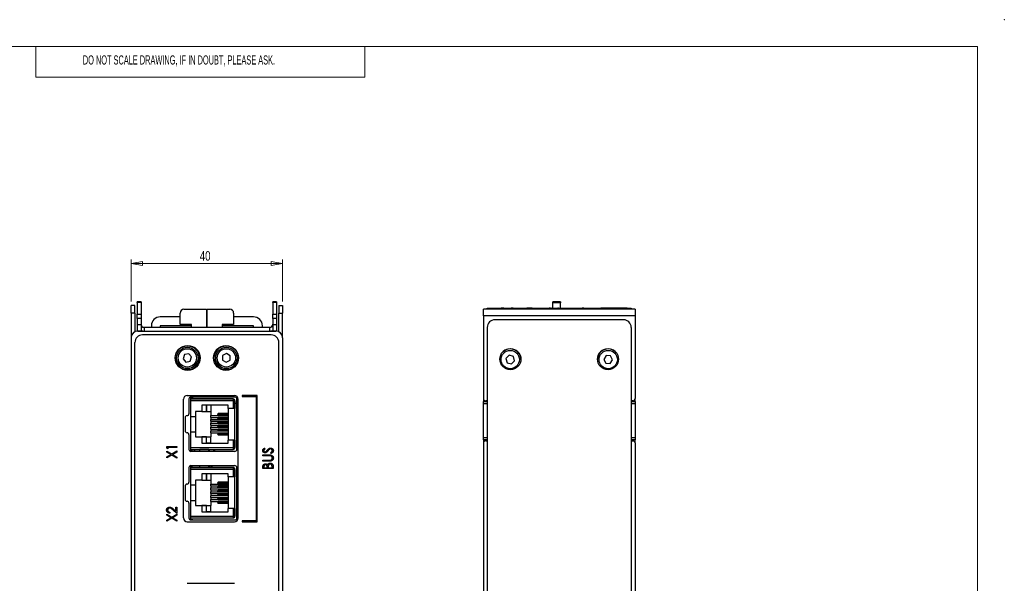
# Paper-space layout 'Sheet2' of a CAD drawing. Header units: millimetres. Extents: x 0 to 420, y 0 to 297.
# Tile 17 of 17: x 163 to 420, y 150 to 297. Entities that reach past the tile are written whole.
import ezdxf

# ---------------------------------------------------------------- set-up
doc = ezdxf.new("R2010")
doc.units = ezdxf.units.MM
doc.header["$PDSIZE"] = -1
doc.styles.add('SLDTEXTSTYLE0', font='TXT', dxfattribs={"width": 0.605})
doc.styles.add('SLDTEXTSTYLE1', font='TXT', dxfattribs={"width": 0.75})
doc.dimstyles.new('SLDDIMSTYLE1', dxfattribs={"dimtxt": 2.5, "dimasz": 3, "dimexe": 0, "dimexo": 0.0625, "dimtad": 1, "dimdec": 0, "dimrnd": 1e-09, "dimzin": 12, "dimdsep": 46, "dimtxsty": 'SLDTEXTSTYLE1', "dimblk1": 'CLOSED', "dimblk2": 'CLOSED', "dimsah": 1, "dimcen": 0.09, "dimadec": 0, "dimazin": 3, "dimtfac": 1, "dimtofl": 0, "dimtmove": 0, "dimatfit": 3, "dimldrblk": 'CLOSED', "dimfxl": 1, "dimfrac": 2, "dimtolj": 1, "dimtzin": 12, "dimarcsym": 0})

# ---------------------------------------------------------------- blocks, each defined once
blk = doc.blocks.new('_Closed')
at = {"color": 0, "linetype": 'ByBlock', "lineweight": -2}
for p, q in [((-1, 0.166667), (0, 0)), ((-1, 0.166667), (-1, -0.166667)), ((0, 0), (-1, -0.166667)), ((0, 0), (-1, 0))]:
    blk.add_line(p, q, dxfattribs=at)
blk = doc.blocks.new('_D_5')
at = {"color": 7, "linetype": 'Continuous', "lineweight": 0}
for p, q in [((191.89, 223.33), (191.89, 234.31)), ((231.49, 223.33), (231.49, 234.31)), ((191.89, 233.31), (231.49, 233.31))]:
    blk.add_line(p, q, dxfattribs=at)
at = {"color": 7, "linetype": 'Continuous', "lineweight": 18, "xscale": 3, "yscale": 3}
for p, rotation in [((191.89, 233.31, 2.32), 179.9977702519), ((231.49, 233.31, 2.32), 359.9977702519)]:
    blk.add_blockref('_Closed', p, dxfattribs=dict(at, rotation=rotation))
at = {"color": 7, "linetype": 'Continuous', "lineweight": 18, "insert": (209.85, 236.53), "char_height": 2.5, "attachment_point": 1, "rotation": 359.9978, "style": 'SLDTEXTSTYLE1'}
blk.add_mtext('40', dxfattribs=at)

psp = doc.layouts.new('Sheet2')

# ---------------------------------------------------------------- linework, layer by layer
at = {"color": 7, "linetype": 'Continuous', "lineweight": 18}
for p, q in [((413, 290), (7, 290)), ((167, 290), (167, 282)), ((253, 290), (253, 282)), ((413, 290), (413, 7)), ((253, 282), (167, 282))]:
    psp.add_line(p, q, dxfattribs=at)
at = {"color": 7, "linetype": 'Continuous', "lineweight": 25}
for p, q in [((192.89, 222.33), (191.89, 222.33)), ((191.89, 220.33), (191.89, 222.33)), ((192.89, 220.33), (192.89, 222.33)), ((194.49, 223.31), (193.49, 223.31)), ((193.49, 223.12), (193.49, 223.31)), ((194.49, 223.12), (193.49, 223.12)), ((193.49, 223.12), (193.49, 220.03)), ((194.49, 223.31), (194.49, 223.12)), ((194.49, 223.12), (194.49, 220.03)), ((205.69, 221.33), (211.59, 221.33)), ((211.59, 221.33), (211.59, 216.63)), ((211.79, 216.63), (211.79, 221.33)), ((211.79, 221.33), (217.69, 221.33)), ((229.89, 223.31), (228.89, 223.31)), ((228.89, 223.12), (228.89, 223.31)), ((229.89, 223.12), (228.89, 223.12)), ((228.89, 223.12), (228.89, 220.03)), ((229.89, 223.31), (229.89, 223.12)), ((229.89, 223.12), (229.89, 220.03)), ((230.49, 222.33), (231.49, 222.33)), ((230.49, 222.33), (230.49, 220.33)), ((231.49, 222.33), (231.49, 220.33)), ((323.53, 221.4), (283.93, 221.4)), ((283.93, 219.6), (283.93, 221.4)), ((284.93, 221.66), (296.63, 221.66)), ((284.93, 221.66), (284.93, 221.65)), ((284.93, 221.4), (284.93, 221.65)), ((284.93, 221.65), (286.93, 221.65)), ((286.93, 221.65), (286.93, 221.4)), ((286.93, 221.65), (320.53, 221.65)), ((288.59, 221.66), (288.59, 221.66)), ((288.72, 221.66), (288.59, 221.66)), ((288.72, 221.66), (288.72, 221.66)), ((289, 221.66), (288.72, 221.66)), ((289, 221.66), (289, 221.66)), ((289.18, 221.66), (289, 221.66)), ((289.18, 221.66), (289.18, 221.66)), ((289.27, 221.66), (289.18, 221.66)), ((289.37, 221.66), (289.37, 221.66)), ((290.25, 221.66), (290.25, 221.66)), ((291.08, 221.66), (291.08, 221.66)), ((291.38, 221.66), (291.17, 221.66)), ((291.38, 221.66), (291.38, 221.66)), ((291.68, 221.66), (291.38, 221.66)), ((291.56, 221.66), (291.56, 221.66)), ((293.12, 221.66), (293.12, 221.66)), ((294.66, 221.66), (294.66, 221.66)), ((295.27, 221.66), (295.27, 221.66)), ((296.63, 221.66), (295.27, 221.66)), ((296.63, 221.66), (296.63, 221.65)), ((296.63, 221.66), (296.88, 221.66)), ((296.88, 221.66), (296.88, 221.65)), ((296.88, 221.66), (300.88, 221.66)), ((300.88, 221.66), (300.88, 221.65)), ((300.88, 221.66), (301.13, 221.66)), ((301.13, 221.66), (301.13, 221.65)), ((301.13, 221.66), (302.06, 221.66)), ((301.5, 221.66), (301.13, 221.66)), ((301.5, 221.66), (301.5, 221.66)), ((301.66, 221.66), (301.66, 221.66)), ((301.82, 221.66), (301.82, 221.66)), ((301.98, 221.66), (301.82, 221.66)), ((301.98, 221.66), (301.98, 221.66)), ((302.06, 221.66), (301.98, 221.66)), ((304.06, 223.31), (302.06, 223.31)), ((302.06, 223.01), (302.06, 223.31)), ((304.06, 223.01), (302.06, 223.01)), ((302.06, 221.65), (302.06, 223.01)), ((303.33, 221.66), (303.33, 221.65)), ((303.57, 221.66), (303.33, 221.66)), ((303.57, 221.66), (303.57, 221.65)), ((303.88, 221.66), (303.88, 221.65)), ((304.06, 223.31), (304.06, 223.01)), ((304.06, 221.66), (304.06, 223.01)), ((304.61, 221.66), (304.61, 221.65)), ((305.3, 221.66), (305.3, 221.65)), ((305.35, 221.66), (305.35, 221.65)), ((305.71, 221.66), (305.71, 221.65)), ((306.73, 221.66), (306.9, 221.66)), ((307, 221.66), (307, 221.65)), ((308.29, 221.66), (308.29, 221.65)), ((308.38, 221.66), (309.75, 221.66)), ((309.75, 221.66), (309.75, 221.65)), ((309.98, 221.66), (309.75, 221.66)), ((310.12, 221.66), (309.88, 221.66)), ((309.98, 221.66), (309.98, 221.65)), ((310.16, 221.66), (309.98, 221.66)), ((310.16, 221.66), (310.16, 221.65)), ((310.78, 221.66), (310.78, 221.65)), ((311.27, 221.66), (311.27, 221.65)), ((311.37, 221.66), (311.58, 221.66)), ((311.64, 221.66), (311.64, 221.65)), ((311.68, 221.66), (311.68, 221.65)), ((312.97, 221.66), (312.97, 221.65)), ((314.26, 221.66), (314.26, 221.65)), ((314.45, 221.66), (314.45, 221.65)), ((314.6, 221.66), (314.6, 221.65)), ((315.27, 221.66), (314.6, 221.66)), ((315.27, 221.66), (315.27, 221.65)), ((315.31, 221.66), (315.27, 221.66)), ((315.31, 221.66), (315.31, 221.65)), ((316.04, 221.66), (315.31, 221.66)), ((316.04, 221.66), (316.04, 221.65)), ((316.76, 221.66), (316.04, 221.66)), ((316.76, 221.66), (316.76, 221.65)), ((316.8, 221.66), (316.76, 221.66)), ((316.8, 221.66), (316.8, 221.65)), ((317.48, 221.66), (316.8, 221.66)), ((317.48, 221.66), (317.48, 221.65)), ((317.53, 221.66), (317.6, 221.66)), ((317.6, 221.66), (317.6, 221.65)), ((318.06, 221.66), (317.6, 221.66)), ((318.06, 221.66), (318.06, 221.65)), ((319.45, 221.66), (318.06, 221.66)), ((319.45, 221.66), (319.45, 221.65)), ((319.89, 221.66), (319.45, 221.66)), ((319.89, 221.66), (319.89, 221.65)), ((320.13, 221.66), (319.89, 221.66)), ((320.13, 221.66), (320.13, 221.65)), ((320.27, 221.66), (320.13, 221.66)), ((320.27, 221.66), (320.27, 221.65)), ((321.15, 221.66), (320.27, 221.66)), ((320.53, 221.4), (320.53, 221.65)), ((320.53, 221.65), (322.53, 221.65)), ((321.15, 221.66), (321.15, 221.65)), ((321.45, 221.66), (321.15, 221.66)), ((321.45, 221.66), (321.45, 221.65)), ((321.46, 221.66), (321.46, 221.65)), ((321.56, 221.66), (322.53, 221.66)), ((322.53, 221.66), (322.53, 221.65)), ((322.53, 221.65), (322.53, 221.4)), ((323.53, 221.4), (323.53, 219.6)), ((192.89, 220.33), (191.89, 220.33)), ((191.89, 220.33), (191.89, 213.95)), ((192.89, 220.33), (192.89, 215.45)), ((193.49, 220.03), (194.49, 220.03)), ((193.49, 218.92), (193.49, 220.03)), ((194.49, 218.92), (193.49, 218.92)), ((193.49, 218.92), (193.49, 217.33)), ((194.49, 220.03), (194.49, 218.92)), ((194.49, 218.92), (194.49, 217.33)), ((204.69, 219.33), (199.49, 219.33)), ((204.69, 217.33), (204.69, 220.33)), ((211.79, 219.33), (211.59, 219.33)), ((211.79, 219.04), (211.59, 219.04)), ((211.79, 219.01), (211.59, 219)), ((218.69, 220.33), (218.69, 217.33)), ((223.89, 219.33), (218.69, 219.33)), ((228.89, 220.03), (229.89, 220.03)), ((228.89, 218.92), (228.89, 220.03)), ((229.89, 218.92), (228.89, 218.92)), ((228.89, 218.92), (228.89, 217.33)), ((229.89, 220.03), (229.89, 218.92)), ((229.89, 218.92), (229.89, 217.33)), ((230.49, 220.33), (231.49, 220.33)), ((230.49, 215.45), (230.49, 220.33)), ((231.49, 213.95), (231.49, 220.33)), ((283.93, 219.6), (283.93, 198)), ((323.53, 219.6), (283.93, 219.6)), ((323.53, 219.6), (323.53, 198)), ((193.49, 217.33), (194.49, 217.33)), ((193.49, 217.33), (193.49, 215.69)), ((194.49, 217.33), (194.49, 215.69)), ((195.29, 216.63), (195.29, 215.63)), ((195.29, 216.63), (228.09, 216.63)), ((197.19, 217.03), (197.19, 216.63)), ((199.49, 217.03), (199.49, 216.63)), ((207.69, 217.03), (199.49, 217.03)), ((207.69, 217.33), (204.69, 217.33)), ((207.69, 216.63), (207.69, 217.33)), ((211.59, 218.3), (211.79, 218.3)), ((211.79, 217.03), (211.59, 217.03)), ((218.69, 217.33), (215.69, 217.33)), ((215.69, 217.33), (215.69, 216.63)), ((223.89, 217.03), (215.69, 217.03)), ((223.89, 216.63), (223.89, 217.03)), ((226.19, 216.63), (226.19, 217.03)), ((228.09, 216.63), (228.09, 215.63)), ((228.89, 217.33), (229.89, 217.33)), ((228.89, 217.33), (228.89, 215.69)), ((229.89, 217.33), (229.89, 215.69)), ((284.93, 216.6), (284.93, 98.2)), ((320.53, 218.6), (286.93, 218.6)), ((322.53, 216.6), (322.53, 98.2)), ((191.89, 213.83), (191.89, 124.43)), ((193.49, 215.69), (194.49, 215.69)), ((193.49, 215.63), (193.49, 215.69)), ((193.69, 215.63), (229.69, 215.63)), ((194.49, 215.69), (194.49, 215.63)), ((228.49, 214.63), (194.89, 214.63)), ((228.89, 215.69), (229.89, 215.69)), ((228.89, 215.63), (228.89, 215.69)), ((229.89, 215.69), (229.89, 215.63)), ((231.49, 213.83), (231.49, 124.43)), ((192.89, 94.23), (192.89, 212.63)), ((230.49, 94.23), (230.49, 212.63)), ((205.82, 209.49), (205.46, 208.39)), ((205.46, 208.39), (206.23, 207.53)), ((206.95, 209.73), (205.82, 209.49)), ((207.72, 208.87), (206.95, 209.73)), ((207.36, 207.77), (207.72, 208.87)), ((215.79, 209.22), (215.78, 208.07)), ((216.8, 209.79), (215.79, 209.22)), ((217.79, 209.2), (216.8, 209.79)), ((217.78, 208.04), (217.79, 209.2)), ((290.63, 209.32), (289.82, 208.5)), ((289.82, 208.5), (290.12, 207.38)), ((291.75, 209.02), (290.63, 209.32)), ((292.05, 207.9), (291.75, 209.02)), ((315.99, 209.22), (315.37, 208.24)), ((317.14, 209.18), (315.99, 209.22)), ((317.68, 208.16), (317.14, 209.18)), ((206.23, 207.53), (207.36, 207.77)), ((215.78, 208.07), (216.77, 207.48)), ((216.77, 207.48), (217.78, 208.04)), ((290.12, 207.38), (291.23, 207.09)), ((291.23, 207.09), (292.05, 207.9)), ((315.37, 208.24), (315.91, 207.22)), ((315.91, 207.22), (317.06, 207.18)), ((317.06, 207.18), (317.68, 208.16)), ((206.59, 198.83), (218.89, 198.83)), ((219.02, 198.4), (207.52, 198.4)), ((207.52, 197.9), (207.52, 198.4)), ((220.89, 198.83), (220.89, 198.58)), ((224.84, 198.83), (220.89, 198.83)), ((220.89, 198.58), (224.59, 198.58)), ((224.59, 198.58), (224.59, 166.08)), ((224.84, 165.83), (224.84, 198.83)), ((205.59, 166.83), (205.59, 197.83)), ((207.02, 197.9), (207.02, 194.05)), ((208.12, 197.98), (207.52, 197.98)), ((207.52, 197.4), (207.52, 197.9)), ((218.52, 197.9), (207.52, 197.9)), ((207.52, 197.9), (208.72, 197.9)), ((207.52, 197.9), (208.72, 197.9)), ((207.52, 197.9), (218.52, 197.9)), ((218.52, 197.4), (207.52, 197.4)), ((207.52, 193.33), (207.52, 197.4)), ((208.12, 197.98), (208.12, 197.9)), ((208.72, 197.9), (208.72, 197.9)), ((217.22, 196.25), (210.37, 196.25)), ((210.37, 196.25), (210.37, 194.6)), ((210.37, 196.25), (210.37, 194.6)), ((211.59, 196.25), (211.59, 194.6)), ((211.59, 194.6), (211.59, 196.25)), ((212.72, 196.25), (212.72, 194.6)), ((217.22, 195.44), (217.22, 196.25)), ((218.52, 197.9), (218.52, 197.4)), ((218.52, 197.9), (218.52, 197.9)), ((219.02, 197.4), (218.52, 197.4)), ((218.52, 197.4), (218.52, 195.44)), ((219.02, 197.4), (219.02, 195.44)), ((219.02, 197.4), (219.02, 197.4)), ((219.02, 185.2), (219.02, 197.4)), ((219.02, 196.83), (219.52, 196.83)), ((219.52, 184.7), (219.52, 197.9)), ((219.89, 166.83), (219.89, 197.83)), ((283.93, 197.93), (283.93, 197.2)), ((283.93, 197.2), (284.93, 197.2)), ((283.93, 196.6), (283.93, 197.2)), ((283.93, 187.8), (283.93, 196.6)), ((284.93, 197.4), (284.53, 197.4)), ((322.93, 197.4), (322.53, 197.4)), ((322.53, 197.2), (323.53, 197.2)), ((323.53, 197.2), (323.53, 197.93)), ((323.53, 197.2), (323.53, 196.6)), ((323.53, 196.6), (323.53, 187.8)), ((206.02, 193.05), (206.02, 189.56)), ((207.52, 193.33), (208.72, 193.33)), ((207.52, 189.27), (207.52, 193.33)), ((210.37, 194.6), (208.72, 194.6)), ((208.72, 194.6), (208.72, 193.33)), ((208.72, 194.6), (208.72, 193.33)), ((208.72, 193.33), (208.72, 193.33)), ((208.72, 193.33), (208.72, 189.27)), ((210.37, 194.6), (210.37, 194.6)), ((210.37, 194.6), (211.59, 194.6)), ((211.59, 194.6), (211.59, 194.6)), ((211.59, 194.6), (212.72, 194.6)), ((212.72, 194.6), (212.72, 193.58)), ((212.72, 193.09), (212.72, 193.58)), ((212.72, 193.58), (217.22, 193.58)), ((212.72, 193.09), (217.22, 193.09)), ((212.72, 193.09), (212.72, 192.56)), ((217.22, 193.84), (214.47, 193.84)), ((217.22, 194.07), (214.68, 194.07)), ((214.68, 193.61), (217.22, 193.61)), ((217.22, 193.06), (214.68, 193.06)), ((218.52, 195.44), (217.22, 195.44)), ((217.22, 195.44), (217.22, 187.16)), ((219.02, 195.44), (218.52, 195.44)), ((219.02, 187.16), (219.02, 195.44)), ((212.72, 192.07), (212.72, 192.56)), ((212.72, 192.56), (217.22, 192.56)), ((212.72, 192.07), (217.22, 192.07)), ((212.72, 192.07), (212.72, 191.54)), ((212.72, 191.06), (212.72, 191.54)), ((212.72, 191.54), (217.22, 191.54)), ((212.72, 191.06), (217.22, 191.06)), ((212.72, 191.06), (212.72, 190.53)), ((212.72, 190.53), (217.22, 190.53)), ((212.72, 190.04), (212.72, 190.53)), ((217.22, 192.83), (214.47, 192.83)), ((217.22, 191.81), (214.47, 191.81)), ((217.22, 190.79), (214.47, 190.79)), ((214.68, 192.6), (217.22, 192.6)), ((217.22, 192.04), (214.68, 192.04)), ((214.68, 191.58), (217.22, 191.58)), ((217.22, 191.02), (214.68, 191.02)), ((214.68, 190.56), (217.22, 190.56)), ((207.02, 188.56), (207.02, 184.7)), ((207.52, 185.2), (207.52, 189.27)), ((207.52, 189.27), (208.72, 189.27)), ((208.72, 189.27), (208.72, 188)), ((208.72, 189.27), (208.72, 188)), ((208.72, 188), (210.37, 188)), ((208.72, 188), (208.72, 188)), ((208.72, 188), (208.72, 188)), ((208.72, 188), (212.72, 188)), ((210.37, 188), (210.37, 186.35)), ((211.59, 188), (210.37, 188)), ((210.37, 188), (210.37, 188)), ((210.37, 188), (210.37, 186.35)), ((211.59, 188), (212.72, 188)), ((211.59, 188), (211.59, 188)), ((211.59, 186.35), (211.59, 188)), ((211.59, 186.35), (211.59, 188)), ((212.72, 190.04), (217.22, 190.04)), ((212.72, 190.04), (212.72, 189.51)), ((217.22, 189.51), (212.72, 189.51)), ((212.72, 189.03), (212.72, 189.51)), ((212.72, 189.03), (217.22, 189.03)), ((212.72, 189.03), (212.72, 188)), ((212.72, 186.35), (212.72, 188)), ((217.22, 189.78), (214.47, 189.78)), ((217.22, 188.76), (214.47, 188.76)), ((217.22, 190.01), (214.68, 190.01)), ((214.68, 189.55), (217.22, 189.55)), ((217.22, 188.99), (214.68, 188.99)), ((214.68, 188.53), (217.22, 188.53)), ((283.93, 187.2), (283.93, 187.8)), ((323.53, 187.8), (323.53, 187.2)), ((201.24, 185.02), (201.24, 185.49)), ((201.24, 185.49), (203.89, 185.49)), ((203.89, 185.25), (201.51, 185.25)), ((201.51, 185.25), (201.51, 184.88)), ((203.89, 185.49), (203.89, 185.25)), ((207.52, 185.2), (218.52, 185.2)), ((207.52, 184.7), (207.52, 185.2)), ((210.37, 186.35), (217.22, 186.35)), ((210.37, 186.35), (211.59, 186.35)), ((210.37, 186.35), (210.37, 186.35)), ((211.59, 186.35), (211.59, 186.35)), ((212.72, 186.35), (211.59, 186.35)), ((212.72, 186.35), (217.22, 186.35)), ((218.52, 187.16), (217.22, 187.16)), ((217.22, 186.35), (217.22, 187.16)), ((219.02, 187.16), (217.22, 187.16)), ((218.52, 187.16), (218.52, 185.2)), ((218.52, 187.16), (219.02, 187.16)), ((219.02, 185.2), (218.52, 185.2)), ((218.52, 185.2), (218.52, 184.7)), ((219.02, 187.16), (219.02, 185.2)), ((219.02, 185.2), (219.02, 185.2)), ((284.93, 187.2), (283.93, 187.2)), ((283.93, 187.2), (283.93, 186.47)), ((283.93, 186.4), (283.93, 97)), ((284.53, 187), (284.93, 187)), ((323.53, 187.2), (322.53, 187.2)), ((322.53, 187), (322.93, 187)), ((323.53, 186.47), (323.53, 187.2)), ((323.53, 186.4), (323.53, 97)), ((201.51, 184.88), (201.24, 185.02)), ((201.24, 184), (201.24, 184.28)), ((201.24, 184.28), (202.54, 183.52)), ((202.3, 183.38), (201.24, 184)), ((201.24, 182.76), (202.3, 183.38)), ((202.54, 183.24), (201.24, 182.48)), ((201.24, 182.48), (201.24, 182.76)), ((202.54, 183.52), (203.89, 184.32)), ((203.89, 182.45), (202.54, 183.24)), ((203.89, 184.04), (202.78, 183.38)), ((202.78, 183.38), (203.89, 182.73)), ((203.89, 184.32), (203.89, 184.04)), ((203.89, 182.73), (203.89, 182.45)), ((207.52, 184.7), (218.52, 184.7)), ((207.52, 184.7), (208.72, 184.7)), ((207.52, 184.2), (207.52, 184.7)), ((219.02, 184.2), (207.52, 184.2)), ((208.47, 184.2), (208.47, 184.7)), ((208.57, 184.2), (208.57, 184.7)), ((209.82, 184.7), (209.82, 184.68)), ((212.22, 184.68), (209.82, 184.68)), ((209.82, 184.2), (209.82, 184.68)), ((212.22, 184.68), (212.42, 184.68)), ((212.42, 184.7), (212.42, 184.68)), ((212.42, 184.2), (212.42, 184.68)), ((213.52, 184.2), (213.52, 184.7)), ((218.97, 184.98), (218.97, 184.98)), ((226.34, 183.28), (227.94, 183.28)), ((226.34, 183.04), (226.34, 183.28)), ((227.93, 183.04), (226.34, 183.04)), ((226.72, 185.05), (226.89, 184.84)), ((228.48, 183.65), (228.34, 183.86)), ((207.52, 180.5), (219.02, 180.5)), ((207.52, 180), (207.52, 180.5)), ((207.52, 180.46), (207.82, 180.46)), ((207.82, 180), (207.82, 180.5)), ((209.82, 180), (209.82, 180.5)), ((212.42, 180), (212.42, 180.5)), ((213.12, 180), (213.12, 180.53)), ((226.34, 181.89), (227.93, 181.89)), ((226.34, 181.65), (226.34, 181.89)), ((227.94, 181.65), (226.34, 181.65)), ((226.34, 179.69), (226.34, 180.16)), ((226.61, 180.21), (226.61, 179.92)), ((227.46, 179.92), (227.46, 180.06)), ((227.73, 180.06), (227.73, 179.92)), ((228.72, 179.92), (228.72, 180.23)), ((228.99, 180.35), (228.99, 179.69)), ((207.02, 180), (207.02, 176.15)), ((207.52, 179.5), (207.52, 180)), ((218.52, 180), (207.52, 180)), ((207.52, 180), (208.72, 180)), ((207.52, 180), (208.72, 180)), ((207.52, 180), (218.52, 180)), ((218.52, 179.5), (207.52, 179.5)), ((207.52, 175.43), (207.52, 179.5)), ((208.72, 180), (208.72, 180)), ((217.22, 178.35), (210.37, 178.35)), ((210.37, 178.35), (210.37, 176.7)), ((210.37, 178.35), (210.37, 176.7)), ((211.59, 176.7), (211.59, 178.35)), ((211.59, 178.35), (211.59, 176.7)), ((212.72, 178.35), (212.72, 176.7)), ((217.22, 177.54), (217.22, 178.35)), ((218.52, 177.54), (217.22, 177.54)), ((217.22, 177.54), (217.22, 169.26)), ((218.52, 180), (218.52, 179.5)), ((218.52, 180), (218.52, 180)), ((219.02, 179.5), (218.52, 179.5)), ((218.52, 179.5), (218.52, 177.54)), ((219.02, 177.54), (218.52, 177.54)), ((219.02, 179.5), (219.02, 177.54)), ((219.02, 179.5), (219.02, 179.5)), ((219.02, 167.3), (219.02, 179.5)), ((219.02, 169.26), (219.02, 177.54)), ((219.52, 166.8), (219.52, 180)), ((228.99, 179.69), (226.34, 179.69)), ((226.61, 179.92), (227.46, 179.92)), ((227.73, 179.92), (228.72, 179.92)), ((206.02, 175.15), (206.02, 171.66)), ((207.52, 175.43), (208.72, 175.43)), ((207.52, 171.37), (207.52, 175.43)), ((210.37, 176.7), (208.72, 176.7)), ((208.72, 176.7), (208.72, 175.43)), ((208.72, 175.43), (208.72, 171.37)), ((210.37, 176.7), (210.37, 176.7)), ((210.37, 176.7), (211.59, 176.7)), ((211.59, 176.7), (211.59, 176.7)), ((211.59, 176.7), (212.72, 176.7)), ((212.72, 176.7), (212.72, 175.68)), ((212.72, 175.19), (212.72, 175.68)), ((212.72, 175.68), (217.22, 175.68)), ((212.72, 175.19), (217.22, 175.19)), ((212.72, 175.19), (212.72, 174.66)), ((217.22, 175.94), (214.47, 175.94)), ((217.22, 174.93), (214.47, 174.93)), ((217.22, 176.17), (214.68, 176.17)), ((214.68, 175.71), (217.22, 175.71)), ((217.22, 175.16), (214.68, 175.16)), ((212.72, 174.17), (212.72, 174.66)), ((212.72, 174.66), (217.22, 174.66)), ((212.72, 174.17), (217.22, 174.17)), ((212.72, 174.17), (212.72, 173.64)), ((212.72, 173.16), (212.72, 173.64)), ((212.72, 173.64), (217.22, 173.64)), ((212.72, 173.16), (217.22, 173.16)), ((212.72, 173.16), (212.72, 172.63)), ((217.22, 172.63), (212.72, 172.63)), ((212.72, 172.14), (212.72, 172.63)), ((217.22, 173.91), (214.47, 173.91)), ((217.22, 172.89), (214.47, 172.89)), ((214.68, 174.7), (217.22, 174.7)), ((217.22, 174.14), (214.68, 174.14)), ((214.68, 173.68), (217.22, 173.68)), ((217.22, 173.12), (214.68, 173.12)), ((214.68, 172.66), (217.22, 172.66)), ((207.02, 170.66), (207.02, 166.8)), ((207.52, 167.3), (207.52, 171.37)), ((207.52, 171.37), (208.72, 171.37)), ((208.72, 171.37), (208.72, 170.1)), ((208.72, 170.1), (210.37, 170.1)), ((208.72, 170.1), (208.72, 170.1)), ((208.72, 170.1), (212.72, 170.1)), ((210.37, 170.1), (210.37, 168.45)), ((210.37, 170.1), (210.37, 168.45)), ((210.37, 170.1), (210.37, 170.1)), ((211.59, 170.1), (210.37, 170.1)), ((211.59, 170.1), (212.72, 170.1)), ((211.59, 170.1), (211.59, 170.1)), ((211.59, 168.45), (211.59, 170.1)), ((211.59, 168.45), (211.59, 170.1)), ((212.72, 172.14), (217.22, 172.14)), ((212.72, 172.14), (212.72, 171.61)), ((212.72, 171.61), (217.22, 171.61)), ((212.72, 171.13), (212.72, 171.61)), ((212.72, 171.13), (217.22, 171.13)), ((212.72, 171.13), (212.72, 170.1)), ((212.72, 168.45), (212.72, 170.1)), ((217.22, 171.88), (214.47, 171.88)), ((217.22, 170.86), (214.47, 170.86)), ((217.22, 172.11), (214.68, 172.11)), ((214.68, 171.65), (217.22, 171.65)), ((217.22, 171.09), (214.68, 171.09)), ((214.68, 170.63), (217.22, 170.63)), ((201.24, 167.5), (201.24, 167.78)), ((201.24, 167.78), (202.54, 167.02)), ((202.3, 166.88), (201.24, 167.5)), ((202.06, 168.31), (202.06, 168.07)), ((202.54, 167.02), (203.89, 167.82)), ((203.89, 167.54), (202.78, 166.88)), ((203.89, 168), (202.79, 168.94)), ((202.92, 169.15), (203.62, 168.56)), ((203.62, 168.56), (203.62, 169.67)), ((203.62, 169.67), (203.89, 169.67)), ((203.89, 169.67), (203.89, 168)), ((203.89, 167.82), (203.89, 167.54)), ((207.52, 167.3), (218.52, 167.3)), ((207.52, 166.8), (207.52, 167.3)), ((210.37, 168.45), (217.22, 168.45)), ((210.37, 168.45), (211.59, 168.45)), ((210.37, 168.45), (210.37, 168.45)), ((211.59, 168.45), (211.59, 168.45)), ((212.72, 168.45), (211.59, 168.45)), ((212.72, 168.45), (217.22, 168.45)), ((218.52, 169.26), (217.22, 169.26)), ((217.22, 168.45), (217.22, 169.26)), ((219.02, 169.26), (217.22, 169.26)), ((218.52, 169.26), (218.52, 167.3)), ((218.52, 169.26), (219.02, 169.26)), ((219.02, 167.3), (218.52, 167.3)), ((218.52, 167.3), (218.52, 166.8)), ((219.02, 169.26), (219.02, 167.3)), ((219.02, 167.3), (219.02, 167.3)), ((201.24, 166.26), (202.3, 166.88)), ((202.54, 166.74), (201.24, 165.98)), ((201.24, 165.98), (201.24, 166.26)), ((203.89, 165.95), (202.54, 166.74)), ((202.78, 166.88), (203.89, 166.23)), ((203.89, 166.23), (203.89, 165.95)), ((206.59, 165.83), (218.89, 165.83)), ((207.52, 166.8), (218.52, 166.8)), ((207.52, 166.8), (208.72, 166.8)), ((207.52, 166.3), (207.52, 166.8)), ((208.02, 166.36), (207.52, 166.36)), ((207.52, 166.3), (219.02, 166.3)), ((208.02, 166.3), (208.02, 166.36)), ((218.97, 167.08), (218.97, 167.08)), ((220.89, 166.08), (220.89, 165.83)), ((224.59, 166.08), (220.89, 166.08)), ((220.89, 165.83), (224.84, 165.83)), ((206.59, 149.73), (218.89, 149.73))]:
    psp.add_line(p, q, dxfattribs=at)
at = {"color": 8, "linetype": 'Continuous', "lineweight": 25}
for p, q in [((284.93, 196.6), (283.93, 196.6)), ((323.53, 196.6), (322.53, 196.6)), ((283.93, 187.8), (284.93, 187.8)), ((322.53, 187.8), (323.53, 187.8)), ((207.82, 184.2), (207.82, 184.7)), ((212.22, 184.7), (212.22, 184.68)), ((212.22, 184.2), (212.22, 184.68)), ((212.22, 180), (212.22, 180.5)), ((212.82, 180), (212.82, 180.5))]:
    psp.add_line(p, q, dxfattribs=at)
at = {"color": 7, "linetype": 'Continuous', "lineweight": 25}
for centre, radius in [((206.69, 208.63), 3.25), ((206.6, 208.63), 3.15), ((206.59, 208.63), 2.79), ((206.59, 208.63), 2.39), ((216.69, 208.63), 3.25), ((216.78, 208.63), 3.15), ((216.79, 208.63), 2.79), ((216.79, 208.63), 2.39), ((290.98, 208.3), 2.75), ((316.48, 208.3), 2.75), ((290.93, 208.2), 2.39), ((316.53, 208.2), 2.39)]:
    psp.add_circle(centre, radius, dxfattribs=at)
for centre, radius, start, end in [((205.69, 220.33), 1, 90, 180), ((217.69, 220.33), 1, 0, 90), ((199.49, 217.03), 2.3, 90, 180), ((223.89, 217.03), 2.3, 0, 90), ((195.29, 217.43), 0.8, 180, 270), ((228.09, 217.43), 0.8, 270, 0), ((286.93, 216.6), 2, 90, 180), ((320.53, 216.6), 2, 0, 90), ((193.69, 213.83), 1.8, 90, 180), ((194.89, 212.63), 2, 90, 180), ((195.29, 217.43), 1.8, 243.6122, 270), ((228.09, 217.43), 1.8, 270, 296.3878), ((228.49, 212.63), 2, 0, 90), ((229.69, 213.83), 1.8, 0, 90), ((290.93, 208.2), 2.79, 90, 130.4472), ((290.93, 208.2), 2.79, 359.9676, 90), ((316.53, 208.2), 2.79, 90, 180.032), ((316.53, 208.2), 2.79, 49.5526, 90), ((206.59, 197.83), 1, 90, 180), ((207.52, 197.9), 0.5, 90, 180), ((218.89, 197.83), 1, 0, 90), ((219.02, 197.9), 0.5, 0, 90), ((218.52, 197.4), 0.5, 0, 90), ((218.52, 197.4), 0.5, 0, 90), ((284.53, 198), 0.6, 180, 270), ((322.93, 198), 0.6, 270, 0), ((206.52, 193.05), 0.5, 90, 180), ((206.52, 194.05), 0.5, 270, 0), ((214.69, 193.85), 0.22, 92.9517, 182.6757), ((214.69, 193.83), 0.22, 177.3243, 267.0483), ((214.69, 192.84), 0.22, 92.9526, 182.6752), ((214.69, 192.82), 0.22, 177.3243, 267.0483), ((214.69, 191.82), 0.22, 92.9526, 182.6752), ((214.69, 191.8), 0.22, 177.3246, 267.048), ((214.69, 190.8), 0.22, 92.9526, 182.6747), ((214.69, 190.78), 0.22, 177.3248, 267.0474), ((206.52, 189.56), 0.5, 180, 270), ((206.52, 188.56), 0.5, 0, 90), ((214.69, 189.79), 0.22, 92.952, 182.6754), ((214.69, 189.77), 0.22, 177.3248, 267.0474), ((214.69, 188.77), 0.22, 92.9517, 182.6757), ((214.69, 188.75), 0.22, 177.3243, 267.0483), ((218.52, 185.2), 0.5, 270, 0), ((218.52, 185.2), 0.5, 333.4349, 0), ((284.53, 186.4), 0.6, 90, 180), ((322.93, 186.4), 0.6, 0, 90), ((207.52, 184.7), 0.5, 180, 270), ((213.32, 184.68), 0.5, 293.5781, 0), ((219.02, 184.7), 0.5, 270, 0), ((207.52, 180), 0.5, 90, 180), ((219.02, 180), 0.5, 0, 90), ((218.52, 179.5), 0.5, 0, 90), ((218.52, 179.5), 0.5, 0, 90), ((206.52, 175.15), 0.5, 90, 180), ((206.52, 176.15), 0.5, 270, 0), ((214.69, 175.95), 0.22, 92.9512, 182.6761), ((214.69, 175.93), 0.22, 177.3248, 267.0478), ((214.69, 174.94), 0.22, 92.9522, 182.6752), ((214.69, 174.92), 0.22, 177.3239, 267.0488), ((214.69, 173.92), 0.22, 92.9531, 182.6751), ((214.69, 173.9), 0.22, 177.3257, 267.0469), ((214.69, 172.9), 0.22, 92.9512, 182.6761), ((214.69, 172.88), 0.22, 177.3248, 267.0478), ((206.52, 171.66), 0.5, 180, 270), ((206.52, 170.66), 0.5, 0, 90), ((214.69, 171.89), 0.22, 92.9527, 182.6747), ((214.69, 171.87), 0.22, 177.3249, 267.0469), ((214.69, 170.87), 0.22, 92.9512, 182.6761), ((214.69, 170.85), 0.22, 177.3248, 267.0478), ((218.52, 167.3), 0.5, 270, 0), ((218.52, 167.3), 0.5, 333.4349, 0), ((206.59, 166.83), 1, 180, 270), ((207.52, 166.8), 0.5, 180, 270), ((218.89, 166.83), 1, 270, 0), ((219.02, 166.8), 0.5, 270, 0)]:
    psp.add_arc(centre, radius, start, end, dxfattribs=at)
for points, knots in [([(211.59, 218.32), (211.64, 218.33), (211.7, 218.34), (211.77, 218.33), (211.79, 218.33)], [0, 0, 0, 0, 0.744786, 1, 1, 1, 1]), ([(226.28, 184.41), (226.28, 184.44), (226.28, 184.5), (226.3, 184.58), (226.33, 184.66), (226.36, 184.72), (226.4, 184.77), (226.43, 184.81), (226.47, 184.85), (226.51, 184.89), (226.55, 184.92), (226.61, 184.97), (226.66, 185.01), (226.7, 185.03), (226.72, 185.05)], [0, 0, 0, 0, 0.103822, 0.205919, 0.309231, 0.415653, 0.47222, 0.532858, 0.597819, 0.667857, 0.743177, 0.823448, 0.908942, 1, 1, 1, 1]), ([(226.89, 183.82), (226.86, 183.83), (226.81, 183.83), (226.73, 183.84), (226.65, 183.87), (226.58, 183.9), (226.51, 183.94), (226.45, 183.99), (226.4, 184.05), (226.36, 184.11), (226.32, 184.18), (226.29, 184.26), (226.28, 184.33), (226.28, 184.38), (226.28, 184.41)], [0, 0, 0, 0, 0.088291, 0.174419, 0.258423, 0.342317, 0.425287, 0.506935, 0.587922, 0.670559, 0.753145, 0.834844, 0.916686, 1, 1, 1, 1]), ([(226.89, 184.84), (226.87, 184.83), (226.84, 184.81), (226.79, 184.78), (226.75, 184.75), (226.71, 184.72), (226.68, 184.69), (226.66, 184.66), (226.63, 184.64), (226.61, 184.6), (226.58, 184.56), (226.56, 184.51), (226.55, 184.45), (226.55, 184.42), (226.55, 184.4)], [0, 0, 0, 0, 0.102557, 0.196911, 0.284395, 0.364416, 0.437215, 0.503536, 0.563602, 0.61645, 0.714669, 0.808954, 0.904132, 1, 1, 1, 1]), ([(226.55, 184.4), (226.55, 184.37), (226.55, 184.33), (226.57, 184.26), (226.6, 184.2), (226.64, 184.15), (226.69, 184.11), (226.75, 184.08), (226.81, 184.07), (226.86, 184.06), (226.88, 184.06)], [0, 0, 0, 0, 0.133507, 0.258557, 0.380724, 0.504971, 0.628085, 0.748901, 0.871477, 1, 1, 1, 1]), ([(226.88, 184.06), (226.9, 184.06), (226.92, 184.06), (226.97, 184.07), (227.01, 184.08), (227.05, 184.09), (227.09, 184.11), (227.13, 184.14), (227.18, 184.18), (227.21, 184.2), (227.22, 184.22)], [0, 0, 0, 0, 0.110385, 0.220503, 0.331137, 0.443585, 0.563154, 0.695062, 0.839762, 1, 1, 1, 1]), ([(227.3, 183.95), (227.28, 183.94), (227.25, 183.92), (227.2, 183.9), (227.15, 183.87), (227.1, 183.86), (227.05, 183.84), (227, 183.83), (226.95, 183.83), (226.91, 183.82), (226.89, 183.82)], [0, 0, 0, 0, 0.130877, 0.257719, 0.382316, 0.506626, 0.628302, 0.751527, 0.87547, 1, 1, 1, 1]), ([(227.22, 184.22), (227.23, 184.22), (227.24, 184.23), (227.26, 184.26), (227.29, 184.28), (227.32, 184.32), (227.35, 184.36), (227.39, 184.41), (227.44, 184.47), (227.47, 184.51), (227.49, 184.53)], [0, 0, 0, 0, 0.053039, 0.126288, 0.218872, 0.334457, 0.469409, 0.625738, 0.802267, 1, 1, 1, 1]), ([(227.66, 184.34), (227.64, 184.31), (227.6, 184.27), (227.54, 184.2), (227.49, 184.14), (227.44, 184.09), (227.4, 184.05), (227.36, 184.01), (227.33, 183.98), (227.31, 183.96), (227.3, 183.95)], [0, 0, 0, 0, 0.179535, 0.344506, 0.492131, 0.62464, 0.742099, 0.843179, 0.92954, 1, 1, 1, 1]), ([(227.49, 184.53), (227.51, 184.55), (227.55, 184.6), (227.61, 184.67), (227.67, 184.74), (227.73, 184.79), (227.78, 184.85), (227.84, 184.89), (227.89, 184.93), (227.96, 184.97), (228.04, 185.01), (228.14, 185.05), (228.24, 185.07), (228.31, 185.08), (228.34, 185.08)], [0, 0, 0, 0, 0.093761, 0.181614, 0.264342, 0.341677, 0.41338, 0.479975, 0.541968, 0.599292, 0.705911, 0.807015, 0.904485, 1, 1, 1, 1]), ([(228.08, 184.76), (228.06, 184.75), (228.03, 184.73), (227.98, 184.69), (227.93, 184.64), (227.88, 184.59), (227.83, 184.54), (227.77, 184.48), (227.71, 184.41), (227.68, 184.36), (227.66, 184.34)], [0, 0, 0, 0, 0.092213, 0.193119, 0.303009, 0.423363, 0.552489, 0.69176, 0.840671, 1, 1, 1, 1]), ([(228.34, 183.02), (228.33, 183.02), (228.31, 183.03), (228.27, 183.03), (228.23, 183.03), (228.18, 183.04), (228.13, 183.04), (228.07, 183.04), (228, 183.04), (227.95, 183.04), (227.93, 183.04)], [0, 0, 0, 0, 0.069596, 0.155423, 0.257515, 0.37358, 0.506166, 0.6554, 0.819993, 1, 1, 1, 1]), ([(227.94, 183.28), (227.97, 183.28), (228.03, 183.28), (228.11, 183.28), (228.19, 183.27), (228.26, 183.27), (228.33, 183.26), (228.4, 183.25), (228.46, 183.23), (228.51, 183.22), (228.57, 183.2), (228.62, 183.18), (228.67, 183.15), (228.72, 183.12), (228.77, 183.09), (228.81, 183.05), (228.85, 183.01), (228.9, 182.96), (228.93, 182.91), (228.97, 182.86), (228.99, 182.8), (229.02, 182.75), (229.03, 182.69), (229.05, 182.62), (229.05, 182.56), (229.06, 182.51), (229.06, 182.49)], [0, 0, 0, 0, 0.055741, 0.108782, 0.159483, 0.20722, 0.252436, 0.295103, 0.335609, 0.373517, 0.409957, 0.446416, 0.482967, 0.519684, 0.557168, 0.594999, 0.634172, 0.674127, 0.714136, 0.754079, 0.793688, 0.83312, 0.873373, 0.914549, 0.95654, 1, 1, 1, 1]), ([(228.34, 184.84), (228.31, 184.84), (228.27, 184.84), (228.2, 184.82), (228.14, 184.8), (228.1, 184.77), (228.08, 184.76)], [0, 0, 0, 0, 0.238336, 0.482311, 0.73314, 1, 1, 1, 1]), ([(228.34, 185.08), (228.36, 185.08), (228.41, 185.08), (228.48, 185.07), (228.55, 185.05), (228.61, 185.03), (228.67, 185), (228.73, 184.97), (228.79, 184.93), (228.84, 184.88), (228.89, 184.83), (228.94, 184.77), (228.97, 184.72), (229, 184.66), (229.03, 184.59), (229.04, 184.53), (229.05, 184.46), (229.06, 184.41), (229.06, 184.39)], [0, 0, 0, 0, 0.064367, 0.127345, 0.188922, 0.250384, 0.312021, 0.374404, 0.437663, 0.502985, 0.567803, 0.63098, 0.692076, 0.752595, 0.813028, 0.874016, 0.936113, 1, 1, 1, 1]), ([(228.79, 184.38), (228.78, 184.4), (228.78, 184.44), (228.77, 184.5), (228.75, 184.56), (228.72, 184.62), (228.69, 184.67), (228.65, 184.71), (228.61, 184.75), (228.56, 184.79), (228.51, 184.81), (228.45, 184.83), (228.39, 184.84), (228.36, 184.84), (228.34, 184.84)], [0, 0, 0, 0, 0.086779, 0.172012, 0.257, 0.344091, 0.430347, 0.513787, 0.595624, 0.677565, 0.75969, 0.839996, 0.919133, 1, 1, 1, 1]), ([(228.34, 183.86), (228.38, 183.88), (228.45, 183.92), (228.54, 183.98), (228.61, 184.04), (228.67, 184.1), (228.72, 184.17), (228.76, 184.24), (228.78, 184.31), (228.78, 184.36), (228.79, 184.38)], [0, 0, 0, 0, 0.165307, 0.315251, 0.451801, 0.576089, 0.690151, 0.796612, 0.898685, 1, 1, 1, 1]), ([(228.79, 182.48), (228.78, 182.5), (228.78, 182.54), (228.77, 182.6), (228.75, 182.66), (228.73, 182.72), (228.7, 182.77), (228.66, 182.82), (228.62, 182.87), (228.58, 182.91), (228.53, 182.94), (228.47, 182.97), (228.41, 183), (228.36, 183.01), (228.34, 183.02)], [0, 0, 0, 0, 0.081412, 0.161686, 0.242811, 0.324775, 0.407586, 0.488453, 0.56979, 0.650718, 0.733306, 0.819186, 0.907133, 1, 1, 1, 1]), ([(229.06, 184.39), (229.06, 184.37), (229.06, 184.34), (229.05, 184.28), (229.04, 184.23), (229.02, 184.18), (229.01, 184.13), (228.98, 184.08), (228.96, 184.03), (228.92, 183.99), (228.89, 183.94), (228.85, 183.9), (228.8, 183.85), (228.74, 183.81), (228.69, 183.77), (228.62, 183.73), (228.55, 183.69), (228.5, 183.67), (228.48, 183.65)], [0, 0, 0, 0, 0.055089, 0.109447, 0.163323, 0.216767, 0.269874, 0.324148, 0.378969, 0.434708, 0.492467, 0.553707, 0.618022, 0.686132, 0.757893, 0.834258, 0.914668, 1, 1, 1, 1]), ([(226.34, 180.16), (226.34, 180.19), (226.34, 180.23), (226.35, 180.3), (226.35, 180.36), (226.36, 180.42), (226.37, 180.47), (226.38, 180.52), (226.4, 180.57), (226.42, 180.62), (226.46, 180.68), (226.51, 180.75), (226.58, 180.8), (226.65, 180.85), (226.73, 180.89), (226.82, 180.92), (226.91, 180.94), (226.97, 180.94), (227, 180.94)], [0, 0, 0, 0, 0.060411, 0.117245, 0.171021, 0.220982, 0.268098, 0.311607, 0.352705, 0.391223, 0.464448, 0.5367, 0.610578, 0.686475, 0.763836, 0.840678, 0.919304, 1, 1, 1, 1]), ([(227, 180.7), (226.99, 180.7), (226.96, 180.7), (226.92, 180.7), (226.88, 180.69), (226.84, 180.67), (226.81, 180.66), (226.77, 180.64), (226.74, 180.61), (226.72, 180.59), (226.69, 180.55), (226.67, 180.52), (226.65, 180.48), (226.64, 180.43), (226.63, 180.38), (226.62, 180.33), (226.62, 180.27), (226.61, 180.23), (226.61, 180.21)], [0, 0, 0, 0, 0.0613296, 0.1202282, 0.1762954, 0.231183, 0.2843601, 0.3368041, 0.3903186, 0.4441023, 0.4999307, 0.558187, 0.6200478, 0.685431, 0.7558339, 0.8320746, 0.9128373, 1, 1, 1, 1]), ([(227, 180.94), (227.03, 180.94), (227.09, 180.94), (227.17, 180.92), (227.25, 180.9), (227.32, 180.87), (227.39, 180.83), (227.46, 180.77), (227.51, 180.71), (227.55, 180.67), (227.56, 180.64)], [0, 0, 0, 0, 0.131479, 0.258232, 0.38261, 0.506215, 0.627933, 0.750087, 0.872821, 1, 1, 1, 1]), ([(227.46, 180.06), (227.46, 180.09), (227.46, 180.13), (227.46, 180.18), (227.46, 180.24), (227.45, 180.29), (227.44, 180.33), (227.43, 180.37), (227.42, 180.41), (227.41, 180.45), (227.38, 180.5), (227.35, 180.55), (227.3, 180.6), (227.25, 180.63), (227.19, 180.67), (227.13, 180.69), (227.07, 180.7), (227.03, 180.7), (227, 180.7)], [0, 0, 0, 0, 0.069184, 0.133671, 0.193573, 0.248874, 0.299806, 0.346427, 0.38874, 0.427283, 0.498939, 0.569184, 0.639423, 0.710845, 0.782802, 0.854631, 0.925945, 1, 1, 1, 1]), ([(227.56, 180.64), (227.57, 180.67), (227.6, 180.73), (227.63, 180.81), (227.68, 180.87), (227.72, 180.93), (227.77, 180.98), (227.83, 181.02), (227.89, 181.06), (227.95, 181.09), (228.02, 181.11), (228.09, 181.13), (228.16, 181.14), (228.21, 181.14), (228.24, 181.14)], [0, 0, 0, 0, 0.105094, 0.200987, 0.288426, 0.36794, 0.443759, 0.519243, 0.59631, 0.674393, 0.754077, 0.833933, 0.916123, 1, 1, 1, 1]), ([(227.77, 180.5), (227.76, 180.49), (227.76, 180.46), (227.75, 180.42), (227.75, 180.38), (227.74, 180.33), (227.74, 180.27), (227.74, 180.21), (227.73, 180.14), (227.73, 180.09), (227.73, 180.06)], [0, 0, 0, 0, 0.080141, 0.171688, 0.277239, 0.39575, 0.527398, 0.670909, 0.828844, 1, 1, 1, 1]), ([(228.24, 180.91), (228.21, 180.91), (228.16, 180.9), (228.08, 180.88), (228, 180.85), (227.94, 180.8), (227.88, 180.74), (227.83, 180.67), (227.79, 180.59), (227.77, 180.53), (227.77, 180.5)], [0, 0, 0, 0, 0.122978, 0.241496, 0.358865, 0.47987, 0.603747, 0.728862, 0.860622, 1, 1, 1, 1]), ([(227.93, 181.89), (227.95, 181.89), (227.99, 181.89), (228.05, 181.89), (228.11, 181.89), (228.16, 181.89), (228.2, 181.89), (228.23, 181.9), (228.26, 181.9), (228.27, 181.9), (228.28, 181.9)], [0, 0, 0, 0, 0.191105, 0.362655, 0.516171, 0.650128, 0.766034, 0.862527, 0.941006, 1, 1, 1, 1]), ([(228.5, 181.7), (228.48, 181.69), (228.45, 181.69), (228.4, 181.68), (228.35, 181.67), (228.28, 181.66), (228.21, 181.66), (228.12, 181.66), (228.04, 181.65), (227.97, 181.65), (227.94, 181.65)], [0, 0, 0, 0, 0.077936, 0.169149, 0.274074, 0.391816, 0.523462, 0.668216, 0.827041, 1, 1, 1, 1]), ([(228.24, 181.14), (228.26, 181.14), (228.31, 181.14), (228.39, 181.13), (228.46, 181.12), (228.53, 181.09), (228.59, 181.06), (228.66, 181.02), (228.72, 180.98), (228.77, 180.93), (228.82, 180.88), (228.87, 180.81), (228.9, 180.75), (228.94, 180.68), (228.96, 180.6), (228.98, 180.53), (228.99, 180.44), (228.99, 180.38), (228.99, 180.35)], [0, 0, 0, 0, 0.063363, 0.124627, 0.184367, 0.243059, 0.301844, 0.361338, 0.42118, 0.482903, 0.544595, 0.605999, 0.667367, 0.729491, 0.793258, 0.859341, 0.927971, 1, 1, 1, 1]), ([(228.72, 180.23), (228.72, 180.25), (228.72, 180.29), (228.71, 180.35), (228.71, 180.41), (228.7, 180.46), (228.7, 180.51), (228.69, 180.55), (228.68, 180.59), (228.66, 180.64), (228.63, 180.69), (228.59, 180.74), (228.55, 180.79), (228.49, 180.83), (228.43, 180.86), (228.37, 180.89), (228.3, 180.9), (228.26, 180.91), (228.24, 180.91)], [0, 0, 0, 0, 0.069807, 0.134579, 0.194415, 0.250549, 0.301262, 0.347969, 0.390185, 0.42866, 0.500914, 0.571392, 0.642245, 0.714971, 0.787795, 0.858561, 0.928895, 1, 1, 1, 1]), ([(228.28, 181.9), (228.31, 181.9), (228.35, 181.91), (228.42, 181.93), (228.48, 181.96), (228.54, 181.99), (228.59, 182.03), (228.64, 182.07), (228.68, 182.13), (228.72, 182.2), (228.75, 182.27), (228.77, 182.34), (228.78, 182.41), (228.78, 182.46), (228.79, 182.48)], [0, 0, 0, 0, 0.0889375, 0.1727267, 0.251185, 0.3263801, 0.4009876, 0.479456, 0.5624606, 0.6520321, 0.742988, 0.8310174, 0.9158505, 1, 1, 1, 1]), ([(229.06, 182.49), (229.06, 182.47), (229.05, 182.42), (229.05, 182.35), (229.04, 182.28), (229.02, 182.22), (229, 182.15), (228.97, 182.09), (228.94, 182.04), (228.9, 181.98), (228.87, 181.93), (228.82, 181.89), (228.78, 181.84), (228.73, 181.81), (228.67, 181.77), (228.62, 181.74), (228.56, 181.72), (228.52, 181.7), (228.5, 181.7)], [0, 0, 0, 0, 0.069994, 0.137225, 0.203144, 0.267439, 0.330757, 0.392722, 0.455101, 0.517382, 0.579131, 0.639383, 0.69929, 0.758596, 0.817649, 0.877496, 0.938128, 1, 1, 1, 1]), ([(201.18, 168.88), (201.18, 168.91), (201.18, 168.96), (201.19, 169.04), (201.21, 169.11), (201.23, 169.18), (201.27, 169.25), (201.31, 169.31), (201.35, 169.37), (201.41, 169.42), (201.47, 169.47), (201.53, 169.52), (201.6, 169.55), (201.67, 169.58), (201.74, 169.6), (201.81, 169.62), (201.89, 169.63), (201.94, 169.63), (201.97, 169.63)], [0, 0, 0, 0, 0.067106, 0.131744, 0.194458, 0.255749, 0.316097, 0.376704, 0.438236, 0.501646, 0.565077, 0.627495, 0.688465, 0.749509, 0.810355, 0.872348, 0.935088, 1, 1, 1, 1]), ([(202.06, 168.07), (202.03, 168.07), (201.96, 168.07), (201.87, 168.09), (201.79, 168.11), (201.71, 168.13), (201.63, 168.17), (201.56, 168.21), (201.49, 168.26), (201.42, 168.31), (201.36, 168.37), (201.31, 168.43), (201.27, 168.5), (201.24, 168.57), (201.21, 168.64), (201.19, 168.72), (201.18, 168.8), (201.18, 168.85), (201.18, 168.88)], [0, 0, 0, 0, 0.0708942, 0.1392001, 0.2048698, 0.2692344, 0.3320809, 0.394901, 0.457202, 0.5201126, 0.5825175, 0.6427381, 0.7017339, 0.7600454, 0.8181574, 0.8772602, 0.9375267, 1, 1, 1, 1]), ([(201.98, 169.39), (201.96, 169.39), (201.93, 169.39), (201.88, 169.38), (201.83, 169.37), (201.78, 169.36), (201.73, 169.34), (201.69, 169.31), (201.65, 169.28), (201.6, 169.24), (201.57, 169.2), (201.54, 169.16), (201.51, 169.12), (201.49, 169.07), (201.47, 169.02), (201.46, 168.97), (201.45, 168.92), (201.45, 168.89), (201.45, 168.87)], [0, 0, 0, 0, 0.064826, 0.127694, 0.189002, 0.250262, 0.311649, 0.372859, 0.435986, 0.500806, 0.565495, 0.628378, 0.689165, 0.749946, 0.810822, 0.872278, 0.935146, 1, 1, 1, 1]), ([(201.45, 168.87), (201.45, 168.85), (201.45, 168.81), (201.46, 168.76), (201.47, 168.71), (201.49, 168.66), (201.51, 168.61), (201.54, 168.56), (201.57, 168.52), (201.61, 168.48), (201.65, 168.45), (201.7, 168.41), (201.75, 168.39), (201.8, 168.36), (201.86, 168.34), (201.92, 168.33), (201.99, 168.31), (202.03, 168.31), (202.06, 168.31)], [0, 0, 0, 0, 0.061535, 0.120681, 0.178642, 0.235332, 0.291867, 0.34862, 0.406764, 0.466093, 0.52635, 0.587062, 0.649555, 0.7136, 0.780456, 0.850261, 0.923173, 1, 1, 1, 1]), ([(201.97, 169.63), (202, 169.63), (202.08, 169.63), (202.18, 169.61), (202.29, 169.58), (202.37, 169.54), (202.44, 169.5), (202.5, 169.47), (202.56, 169.43), (202.62, 169.39), (202.69, 169.34), (202.76, 169.28), (202.84, 169.22), (202.89, 169.17), (202.92, 169.15)], [0, 0, 0, 0, 0.10151, 0.200837, 0.299625, 0.399332, 0.452699, 0.511826, 0.577323, 0.649147, 0.727119, 0.811496, 0.9029, 1, 1, 1, 1]), ([(202.79, 168.94), (202.77, 168.96), (202.72, 169), (202.64, 169.07), (202.58, 169.12), (202.51, 169.17), (202.46, 169.21), (202.4, 169.25), (202.36, 169.28), (202.3, 169.31), (202.23, 169.35), (202.15, 169.37), (202.07, 169.39), (202.01, 169.39), (201.98, 169.39)], [0, 0, 0, 0, 0.108913, 0.209615, 0.301765, 0.385391, 0.460979, 0.528012, 0.587141, 0.638024, 0.730395, 0.82069, 0.909658, 1, 1, 1, 1])]:
    psp.add_open_spline(points, degree=3, knots=knots, dxfattribs=at)
at = {"color": 7, "linetype": 'Continuous', "lineweight": 0}
psp.add_point((420, 297), dxfattribs=at)

# ---------------------------------------------------------------- texts
at = {"color": 7, "linetype": 'Continuous', "lineweight": 0, "insert": (179.3, 287.67), "char_height": 2.3813, "attachment_point": 1, "style": 'SLDTEXTSTYLE0'}
psp.add_mtext('DO NOT SCALE DRAWING, IF IN DOUBT, PLEASE ASK.', dxfattribs=at)

# ---------------------------------------------------------------- dimensions: what is measured, and where the dimension line sits
at = {"color": 7, "linetype": 'Continuous', "lineweight": 18}
dim = psp.add_linear_dim(base=(231.49, 233.31), p1=(191.89, 222.33), p2=(231.49, 222.33), angle=359.9978, dimstyle='SLDDIMSTYLE1', dxfattribs=at)
dim.commit()
dim.dimension.update_dxf_attribs({"geometry": '_D_5', "text_midpoint": (211.69, 233.31), "dimtype": 160})

doc.saveas('drawing.dxf')
